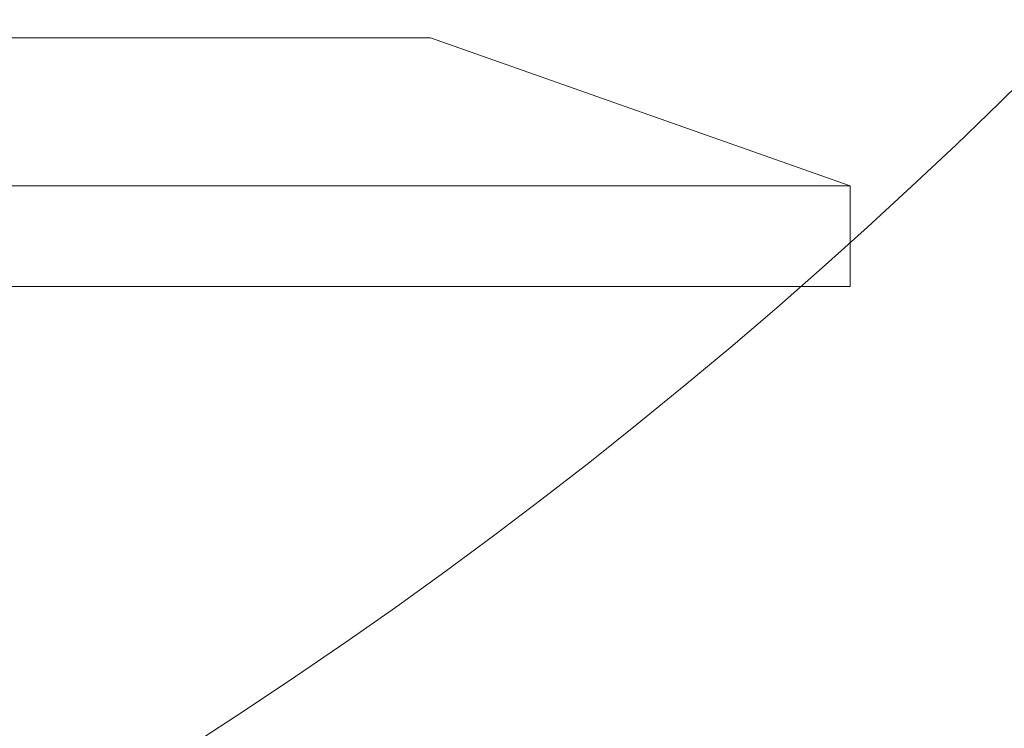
# Model space of a CAD drawing. Header units: millimetres. Extents: x -226731 to 126254, y -16359 to 60195.
# Tile 131 of 256: x -156906 to -156614, y 10702 to 10913. Entities that reach past the tile are written whole.
import ezdxf

# ---------------------------------------------------------------- set-up
doc = ezdxf.new("R2010")
doc.units = ezdxf.units.MM
doc.header["$LTSCALE"] = 0.1
doc.header["$MEASUREMENT"] = 0
for name, color, linetype, lineweight in [('0_CCE_ FF_SIDE WALL SPRINKLER', 6, 'Continuous', 0), ('FURNITURE', 36, 'Continuous', 9), ('SPRINKLER COVERAGE AREA', 1, 'Continuous', 9)]:
    doc.layers.add(name, color=color, linetype=linetype, lineweight=lineweight)
doc.layers.add('FIRE FIGHTING SERVICES', color=5, linetype='Continuous')

# ---------------------------------------------------------------- blocks, each defined once
blk = doc.blocks.new('A$C2AD535C3')
at = {"layer": 'SPRINKLER COVERAGE AREA', "color": 1}
blk.add_circle((0, 0), 2500, dxfattribs=at)
blk = doc.blocks.new('G$C3584CA52')
at = {"layer": '0_CCE_ FF_SIDE WALL SPRINKLER', "color": 240, "xscale": -0.6, "yscale": 0.6, "zscale": 0.6}
blk.add_blockref('A$C2AD535C3', (5355.33, -9259), dxfattribs=at)

msp = doc.modelspace()

# ---------------------------------------------------------------- linework, layer by layer
at = {"layer": 'FURNITURE', "color": 8}
msp.add_lwpolyline([(-157709.51, 10863.54), (-157584.76, 10907.45), (-156784.27, 10907.45), (-156659.51, 10863.54), (-157709.51, 10863.54)], dxfattribs=at)
msp.add_lwpolyline([(-157709.51, 10863.54), (-156659.51, 10863.54), (-156659.51, 10833.6), (-157709.51, 10833.6)], close=True, dxfattribs=at)

# ---------------------------------------------------------------- block references
at = {"layer": 'FIRE FIGHTING SERVICES'}
msp.add_blockref('G$C3584CA52', (-163018.33, 21220.5), dxfattribs=at)

doc.saveas('drawing.dxf')
